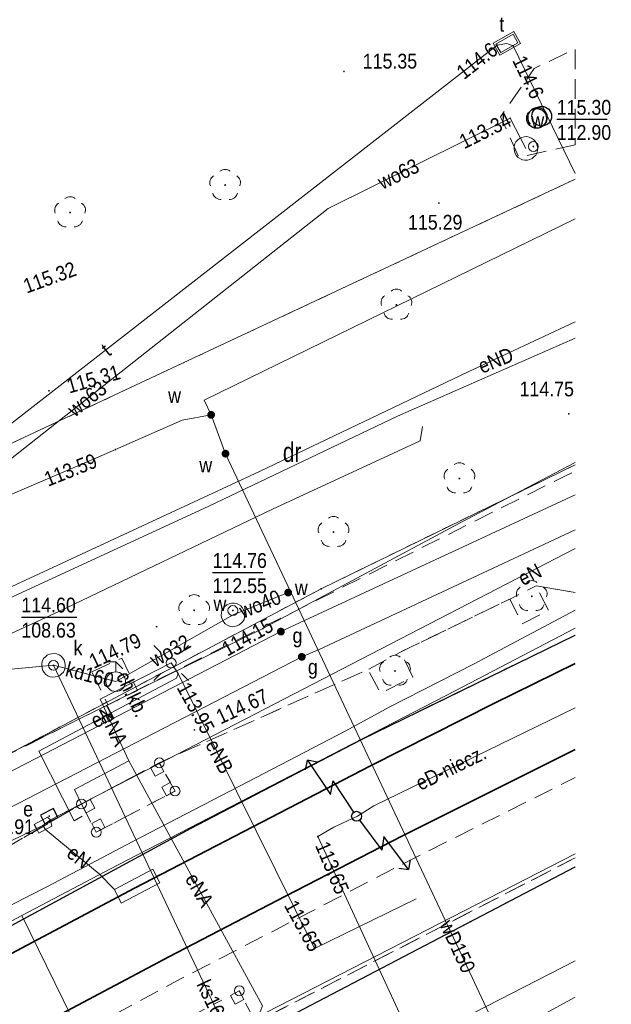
# Model space of a CAD drawing. Header units: metres. Extents: x 7495425 to 7495712, y 5787905 to 5788232.
# Tile 32 of 39: x 7495680 to 7495710, y 5787989 to 5788039. Entities that reach past the tile are written whole.
import ezdxf
from ezdxf.enums import TextEntityAlignment as Align

# ---------------------------------------------------------------- set-up
doc = ezdxf.new("R2010")
doc.units = ezdxf.units.M
for name, pattern in [('1.0_0.5', [1.5, 1, -0.5]), ('1.5_0.5', [2, 1.5, -0.5]), ('219-500', [0]), ('egug-500', [1, 0.5, -0.5]), ('otda_500', [1, 0.5, -0.5])]:
    doc.linetypes.add(name, pattern=pattern)
doc.layers.get('0').update_dxf_attribs({"color": 2, "lineweight": 5})
doc.styles.get("Standard").update_dxf_attribs({"font": 'Working1250', "width": 0.75})
doc.linetypes.add('otkb_500', pattern='A,1.75,0,[16,ksztalty.shx,S=1,R=0,X=0,Y=0],1.75', length=3.5)

# ---------------------------------------------------------------- blocks, each defined once
blk = doc.blocks.new('PW01')
at = {"linetype": 'Continuous', "lineweight": 13}
h = blk.add_hatch(color=0, dxfattribs=at)
edge = h.paths.add_edge_path()
edge.add_arc((0, 0), 0.045, 0, 360)
blk = doc.blocks.new('SUPWP')
at = {"color": 0, "linetype": 'Continuous'}
blk.add_lwpolyline([(-0.375, -0.25), (0.375, -0.25), (0.375, 0.25), (-0.375, 0.25)], close=True, dxfattribs=at)
blk = doc.blocks.new('US22')
at = {"color": 0, "linetype": 'Continuous', "lineweight": 13}
blk.add_circle((0, 0), 0.25, dxfattribs=at)
blk = doc.blocks.new('OP021')
at = {"linetype": 'Continuous', "lineweight": 13}
h = blk.add_hatch(color=0, dxfattribs=at)
edge = h.paths.add_edge_path()
edge.add_arc((0, 0), 0.05, 0, 360)
at = {"color": 0, "linetype": 'Continuous', "lineweight": 13}
for centre, start, end in [((0, 0.4), 49.272, 130.728), ((-0.38, 0.124), 121.308, 202.548), ((0.38, 0.124), 337.452, 58.692), ((-0.235, -0.324), 193.221, 274.871), ((0.235, -0.324), 265.129, 346.779)]:
    blk.add_arc(centre, 0.4, start, end, dxfattribs=at)
blk = doc.blocks.new('IB04')
at = {"color": 0, "linetype": 'Continuous', "lineweight": 13}
blk.add_circle((0, 0), 0.25, dxfattribs=at)
blk = doc.blocks.new('US28')
at = {"color": 0, "linetype": 'Continuous', "lineweight": 13}
for p, q in [((0, 1), (-0.5, 1)), ((0, 0.5), (0, 1)), ((0, 1), (0.353, 0.647))]:
    blk.add_line(p, q, dxfattribs=at)
blk.add_circle((0, 0), 0.5, dxfattribs=at)
blk = doc.blocks.new('SM01')
at = {"color": 0, "linetype": 'Continuous', "lineweight": 13}
for p, q in [((-0.53, 0.531), (-0.883, 0.884)), ((0.531, 0.531), (0.884, 0.884)), ((-0.53, -0.53), (-0.883, -0.883)), ((0.531, -0.53), (0.884, -0.883))]:
    blk.add_line(p, q, dxfattribs=at)
blk.add_circle((0, 0), 0.25, dxfattribs=at)
blk = doc.blocks.new('US25')
at = {"linetype": 'Continuous', "lineweight": 0}
h = blk.add_hatch(color=0, dxfattribs=at)
edge = h.paths.add_edge_path()
edge.add_arc((0, 0), 0.2, 0, 360)
blk = doc.blocks.new('SUPY')
at = {"color": 0, "linetype": 'Continuous'}
for p, q in [((-0.849, 3.396), (-0.495, 3.75)), ((-0.141, 3.396), (-0.495, 3.75)), ((-0.495, 3.75), (-0.495, 1.654)), ((-0.495, 1.654), (0, 2.15)), ((0, 0.25), (0, 2.15))]:
    blk.add_line(p, q, dxfattribs=at)
blk.add_circle((0, 0), 0.25, dxfattribs=at)
blk = doc.blocks.new('US20')
at = {"color": 0, "linetype": 'Continuous', "lineweight": 13}
for p, q in [((-0.5, -0.25), (-0.5, 0.25)), ((-0.5, 0.25), (0.5, 0.25)), ((0.5, -0.25), (0.5, 0.25)), ((-0.5, -0.25), (0.5, -0.25))]:
    blk.add_line(p, q, dxfattribs=at)
blk = doc.blocks.new('IB10')
at = {"color": 0, "linetype": 'Continuous', "lineweight": 13}
for p, q in [((0, 0), (0, 0.5)), ((0, 0.5), (0.5, 0.5)), ((0.5, 0), (0.5, 0.5)), ((0, 0), (0.5, 0))]:
    blk.add_line(p, q, dxfattribs=at)
blk = doc.blocks.new('OTZK1')
at = {"color": 0, "linetype": 'Continuous'}
blk.add_circle((0, 0), 0.5, dxfattribs=at)
blk = doc.blocks.new('OTZK2')
at = {"color": 0, "linetype": 'Continuous'}
blk.add_arc((0, 0), 0.5, 318.85, 221.162, dxfattribs=at)
blk = doc.blocks.new('203')
at = {"linetype": 'Continuous', "lineweight": 0}
h = blk.add_hatch(color=0, dxfattribs=at)
edge = h.paths.add_edge_path()
edge.add_arc((0, 0), 0.045, 0, 360)

msp = doc.modelspace()

# ---------------------------------------------------------------- linework, layer by layer
at = {"layer": '218-kontur użytku gruntowego', "color": 3, "linetype": 'egug-500', "lineweight": 18, "flags": 128}
for points in [[(7495677.97, 5788017.13), (7495708.18, 5788031.288)], [(7495708.18, 5788016.798), (7495695.29, 5788010.5)], [(7495695.29, 5788010.5), (7495679.91, 5788002.37)]]:
    msp.add_lwpolyline(points, dxfattribs=at)
at = {"layer": '219-działka ewidencyjna', "color": 7, "linetype": '219-500', "lineweight": 18, "flags": 128}
for points in [[(7495708.18, 5788031.289), (7495625.83, 5787992.7)], [(7495708.18, 5788016.798), (7495695.29, 5788010.5)], [(7495695.29, 5788010.5), (7495674.37, 5787999.44)]]:
    msp.add_lwpolyline(points, dxfattribs=at)
at = {"layer": 'bariera ochronna', "color": 7, "linetype": 'otkb_500', "lineweight": 18, "flags": 128}
msp.add_lwpolyline([(7495691.88, 5787988.67), (7495708.18, 5787997.052)], dxfattribs=at)
at = {"layer": 'chodnik', "color": 7, "linetype": '1.0_0.5', "lineweight": 18, "flags": 128}
for points in [[(7495708.18, 5788010.314), (7495706.2, 5788010.66), (7495704.86, 5788009.98), (7495699.32, 5788007.29), (7495697.67, 5788006.41), (7495687.08, 5788001.67), (7495683.13, 5787999.58), (7495672.67, 5787993.5), (7495661.31, 5787987.32), (7495648.8, 5787980.63), (7495648.43, 5787979.74), (7495648.75, 5787979.03), (7495649.52, 5787977.7), (7495645.88, 5787975.91), (7495645.28, 5787976.89), (7495643.65, 5787977.78), (7495642.98, 5787977.84), (7495640.31, 5787976.54), (7495637.49, 5787977.43), (7495633.13, 5787978.71), (7495649.31, 5787986.84), (7495658.26, 5787991.46), (7495657.07, 5788000.31), (7495648.91, 5787999.22), (7495640.67, 5787998.12), (7495640.07, 5788002.36), (7495633.44, 5788001.44), (7495628.77, 5788000.8), (7495629.51, 5787995.33), (7495625.62, 5787994.81), (7495625.09, 5787998.37), (7495624.68, 5788001.76), (7495623.29, 5788012.85), (7495631.13, 5788013.91), (7495631.04, 5788014.57), (7495640.9, 5788015.91), (7495640.77, 5788016.9), (7495642.92, 5788017.2), (7495642.79, 5788018.19), (7495646.08, 5788018.58), (7495645.95, 5788019.58), (7495646.94, 5788019.71), (7495645.31, 5788031.75), (7495643.61, 5788044.28), (7495642.76, 5788050.47), (7495648.46, 5788051.25), (7495654.59, 5788052.09), (7495653.59, 5788059.56), (7495652.73, 5788065.9), (7495650.75, 5788065.64), (7495650.54, 5788067.13), (7495647.42, 5788066.7), (7495647.15, 5788068.72), (7495646.95, 5788070.14), (7495651.39, 5788070.83), (7495656.54, 5788071.53), (7495656.74, 5788070.02), (7495657.74, 5788070.17), (7495650.5, 5788123.44), (7495649.51, 5788123.33), (7495649.71, 5788121.84), (7495643.5, 5788120.98), (7495643.77, 5788118.98), (7495634.31, 5788117.68), (7495633.83, 5788121.21), (7495632.83, 5788121.07), (7495640.07, 5788067.78), (7495639.57, 5788067.67), (7495632.77, 5788117.57), (7495632.5, 5788119.56), (7495630.28, 5788119.26), (7495630.01, 5788121.25), (7495628.98, 5788132.2), (7495627.86, 5788144.3), (7495627.75, 5788145.3), (7495628.62, 5788145.42), (7495630.72, 5788145.69), (7495630.58, 5788146.69), (7495634.06, 5788147.17), (7495633.39, 5788152.13), (7495630.6, 5788151.77), (7495630.33, 5788153.74), (7495629.35, 5788153.61), (7495628.87, 5788157.18), (7495637.74, 5788158.78), (7495638.34, 5788154.32)], [(7495638.34, 5788154.32), (7495637.35, 5788154.19), (7495637.54, 5788152.7), (7495635.38, 5788152.4), (7495636.04, 5788147.42), (7495646.48, 5788148.83), (7495646.49, 5788148.59), (7495646.84, 5788146.11), (7495647.62, 5788140.37), (7495650.11, 5788140.7), (7495650.51, 5788137.72), (7495651.02, 5788137.78), (7495652.95, 5788123.34), (7495660.99, 5788064.47), (7495660.42, 5788064.4), (7495661.72, 5788055.1), (7495662.21, 5788055.17), (7495666, 5788027.32), (7495665.49, 5788027.25), (7495666.81, 5788017.3), (7495667.3, 5788017.35), (7495668.61, 5788008.03), (7495669.42, 5788001.94), (7495670.7, 5788002.12), (7495679.35, 5788003.29), (7495679.52, 5788002.14), (7495707.63, 5788016.21), (7495708.18, 5788016.47)], [(7495648.75, 5787979.03), (7495650.11, 5787979.74), (7495649.84, 5787980.32), (7495655.91, 5787983.4), (7495656.19, 5787982.94), (7495657.49, 5787983.64), (7495657.2, 5787984.2), (7495662.33, 5787986.96), (7495662.61, 5787986.42), (7495663.9, 5787987.1), (7495663.6, 5787987.63), (7495670.22, 5787991.29), (7495670.54, 5787990.77), (7495671.72, 5787991.4), (7495671.4, 5787991.94), (7495673.02, 5787992.85), (7495672.67, 5787993.5), (7495683.13, 5787999.58), (7495683.88, 5787998.15), (7495687.88, 5788000.24), (7495687.08, 5788001.67), (7495697.67, 5788006.41), (7495698.31, 5788005.21), (7495699.95, 5788006.02), (7495699.32, 5788007.29), (7495704.86, 5788009.98), (7495705.49, 5788008.73), (7495706.83, 5788009.41), (7495706.2, 5788010.66), (7495708.18, 5788010.314)], [(7495708.18, 5788008.154), (7495697.34, 5788002.86), (7495688.66, 5787998.33), (7495674.51, 5787990.68), (7495668.77, 5787987.62), (7495658.84, 5787982.21), (7495649.72, 5787977.32), (7495649.52, 5787977.7), (7495648.75, 5787979.03)], [(7495655.16, 5787969.55), (7495655.31, 5787969.27), (7495649.82, 5787966.63), (7495648.42, 5787969.46), (7495648.8, 5787969.66), (7495652.6, 5787971.54), (7495652.53, 5787971.75), (7495657.99, 5787974.53), (7495664.27, 5787977.82), (7495688.16, 5787990.7), (7495700.02, 5787996.84), (7495708.18, 5788000.92)], [(7495708.18, 5787996.845), (7495655.16, 5787969.55)], [(7495708.18, 5787996.398), (7495692.96, 5787988.42), (7495684.9, 5787984.22), (7495679.91, 5787981.37), (7495678.3, 5787980.48), (7495672.89, 5787977.76), (7495655.31, 5787969.27), (7495655.17, 5787969.56), (7495708.18, 5787996.845)]]:
    msp.add_lwpolyline(points, dxfattribs=at)
msp.add_lwpolyline([(7495683.66, 5788006.29), (7495685.18, 5788006.99), (7495685.97, 5788005.34), (7495684.47, 5788004.61)], close=True, dxfattribs=at)
at = {"layer": 'jezdnia', "color": 7, "linetype": '1.5_0.5', "lineweight": 18, "flags": 128}
msp.add_lwpolyline([(7495603.56, 5788152.84), (7495609.77, 5788114.89), (7495628, 5787975.43), (7495628.44, 5787973.74), (7495629, 5787972.35), (7495629.4, 5787971.61), (7495629.98, 5787970.8), (7495630.5, 5787970.23), (7495631.27, 5787969.59), (7495632.11, 5787969.05), (7495631.17, 5787968.66), (7495632.44, 5787967.62), (7495634.14, 5787966.48), (7495636.18, 5787965.28), (7495638.12, 5787964.34), (7495643.16, 5787966.96), (7495645.63, 5787964.7), (7495647.35, 5787965.51), (7495649.64, 5787966.53), (7495649.82, 5787966.63), (7495655.31, 5787969.27), (7495672.89, 5787977.76), (7495678.3, 5787980.48), (7495679.11, 5787980.93), (7495679.91, 5787981.37), (7495682.48, 5787982.85), (7495684.9, 5787984.22), (7495692.96, 5787988.42), (7495708.18, 5787996.398)], dxfattribs=at)
at = {"layer": 'komora podziemna', "color": 30, "linetype": 'CONTINUOUS', "lineweight": 18, "flags": 128}
msp.add_lwpolyline([(7495704.02, 5788038.2), (7495705.07, 5788038.79), (7495705.41, 5788038.18), (7495704.36, 5788037.59)], close=True, dxfattribs=at)
at = {"layer": 'komora podziemna', "color": 5, "linetype": 'CONTINUOUS', "lineweight": 18, "flags": 128}
for points in [[(7495705.21, 5788032.48), (7495705.14, 5788032.59), (7495705.1, 5788032.71), (7495705.08, 5788032.83), (7495705.09, 5788032.96), (7495705.12, 5788033.08), (7495705.18, 5788033.19), (7495705.27, 5788033.28), (7495705.36, 5788033.36), (7495705.48, 5788033.41), (7495705.6, 5788033.44), (7495705.73, 5788033.45), (7495705.85, 5788033.43), (7495705.96, 5788033.38), (7495706.07, 5788033.31), (7495706.15, 5788033.22), (7495706.22, 5788033.11), (7495706.26, 5788032.99), (7495706.28, 5788032.87), (7495706.27, 5788032.74), (7495706.24, 5788032.62), (7495706.18, 5788032.51), (7495706.09, 5788032.42), (7495706, 5788032.34), (7495705.88, 5788032.29), (7495705.76, 5788032.26), (7495705.63, 5788032.25), (7495705.51, 5788032.27), (7495705.4, 5788032.32), (7495705.29, 5788032.39)], [(7495690.35, 5788008.81), (7495690.28, 5788008.92), (7495690.24, 5788009.04), (7495690.22, 5788009.16), (7495690.23, 5788009.29), (7495690.26, 5788009.41), (7495690.32, 5788009.52), (7495690.41, 5788009.61), (7495690.5, 5788009.69), (7495690.62, 5788009.74), (7495690.74, 5788009.77), (7495690.87, 5788009.78), (7495690.99, 5788009.76), (7495691.1, 5788009.71), (7495691.21, 5788009.64), (7495691.29, 5788009.55), (7495691.36, 5788009.44), (7495691.4, 5788009.32), (7495691.42, 5788009.2), (7495691.41, 5788009.07), (7495691.38, 5788008.95), (7495691.32, 5788008.84), (7495691.23, 5788008.75), (7495691.14, 5788008.67), (7495691.02, 5788008.62), (7495690.9, 5788008.59), (7495690.77, 5788008.58), (7495690.65, 5788008.6), (7495690.54, 5788008.65), (7495690.43, 5788008.72)]]:
    msp.add_lwpolyline(points, close=True, dxfattribs=at)
at = {"layer": 'komora podziemna', "color": 34, "linetype": 'CONTINUOUS', "lineweight": 18, "flags": 128}
msp.add_lwpolyline([(7495681.32, 5788006.16), (7495681.24, 5788006.25), (7495681.17, 5788006.36), (7495681.13, 5788006.48), (7495681.11, 5788006.6), (7495681.12, 5788006.73), (7495681.15, 5788006.85), (7495681.21, 5788006.96), (7495681.3, 5788007.05), (7495681.39, 5788007.13), (7495681.51, 5788007.18), (7495681.63, 5788007.21), (7495681.76, 5788007.22), (7495681.88, 5788007.2), (7495681.99, 5788007.15), (7495682.1, 5788007.08), (7495682.18, 5788006.99), (7495682.25, 5788006.88), (7495682.29, 5788006.76), (7495682.31, 5788006.64), (7495682.3, 5788006.51), (7495682.27, 5788006.39), (7495682.21, 5788006.28), (7495682.12, 5788006.19), (7495682.03, 5788006.11), (7495681.91, 5788006.06), (7495681.79, 5788006.03), (7495681.66, 5788006.02), (7495681.54, 5788006.04), (7495681.43, 5788006.09)], close=True, dxfattribs=at)
at = {"layer": 'komora podziemna', "color": 1, "linetype": 'CONTINUOUS', "lineweight": 18, "flags": 128}
msp.add_lwpolyline([(7495680.73, 5787998.54), (7495681.41, 5787998.91), (7495681.56, 5787998.77), (7495681.63, 5787998.46), (7495681.31, 5787998.28), (7495680.96, 5787998.1), (7495680.84, 5787998.34)], close=True, dxfattribs=at)
at = {"layer": 'krawężnik', "color": 7, "linetype": 'CONTINUOUS', "lineweight": 25, "flags": 128}
for points in [[(7495649.72, 5787977.32), (7495658.84, 5787982.21), (7495668.77, 5787987.62), (7495674.51, 5787990.68), (7495688.66, 5787998.33), (7495697.34, 5788002.86), (7495708.18, 5788008.154)], [(7495692.96, 5787988.42), (7495708.18, 5787996.398)]]:
    msp.add_lwpolyline(points, dxfattribs=at)
at = {"layer": 'przewód elektroenergetyczny podziemny', "color": 1, "linetype": 'CONTINUOUS', "lineweight": 18, "flags": 128}
for points in [[(7495708.18, 5788024.045), (7495702.76, 5788021.51), (7495692.16, 5788016.45)], [(7495708.18, 5788023.229), (7495699.16, 5788019.26), (7495689.6, 5788014.69), (7495679, 5788009.8), (7495660.95, 5788001.39), (7495667.62, 5787987.89), (7495671.74, 5787979.64)], [(7495659.82, 5787997.61), (7495671.93, 5788003.53), (7495672.01, 5788004.77), (7495681.94, 5788009.34), (7495692.82, 5788014.54), (7495700.32, 5788018.02), (7495700.44, 5788018.74)], [(7495708.18, 5788016.915), (7495702.32, 5788013.84), (7495692.34, 5788008.48), (7495686.41, 5788005.58), (7495680.61, 5788002.7), (7495671.77, 5787998.41), (7495662.87, 5787994.1), (7495654.72, 5787990.12), (7495645.01, 5787985.24)], [(7495692.16, 5788016.45), (7495680.99, 5788011.26), (7495669.85, 5788006.12), (7495659.95, 5788001.54), (7495659.29, 5788001.74), (7495658.78, 5788001.54)], [(7495681.17, 5787998.49), (7495681.56, 5787998.77), (7495708.18, 5788012.556)], [(7495708.18, 5788008.507), (7495702.09, 5788005.33), (7495684.95, 5787996.47), (7495680.11, 5787993.92), (7495677.37, 5787992.47), (7495670.76, 5787988.98)], [(7495683.16, 5787998.97), (7495682.76, 5787998.72), (7495680.97, 5788002.26), (7495687.95, 5788005.97), (7495688.03, 5788006.2), (7495687.68, 5788006.74)], [(7495687.68, 5788006.74), (7495684.08, 5788004.9), (7495685.54, 5788001.78), (7495682.78, 5788000.32), (7495683.13, 5787999.58)], [(7495688.03, 5788006.2), (7495694.96, 5787992.24), (7495700.11, 5787994.76)], [(7495697.14, 5787998.96), (7495697.96, 5787999.49), (7495708.18, 5788004.466)], [(7495685.54, 5788001.78), (7495692.31, 5787989.34), (7495692.19, 5787989.04), (7495691.88, 5787988.67)], [(7495695.94, 5787998.41), (7495697.14, 5787998.96)], [(7495658.02, 5787987.24), (7495658.36, 5787987.4), (7495680.84, 5787998.34), (7495681.17, 5787998.49)], [(7495681.17, 5787998.49), (7495681.31, 5787998.28), (7495684.03, 5787996.03), (7495684.8, 5787995.25)], [(7495695.94, 5787998.41), (7495695.12, 5787997.93), (7495708.18, 5787969.682)], [(7495683.87, 5787986.23), (7495680.11, 5787993.92)]]:
    msp.add_lwpolyline(points, dxfattribs=at)
msp.add_lwpolyline([(7495684.8, 5787995.25), (7495686.75, 5787996.28), (7495687.11, 5787995.58), (7495685.15, 5787994.55)], close=True, dxfattribs=at)
at = {"layer": 'przewód gazowy', "color": 40, "linetype": 'CONTINUOUS', "lineweight": 18, "flags": 128}
for points in [[(7495708.18, 5788015.266), (7495693.25, 5788008.33)], [(7495708.18, 5788013.49), (7495695.19, 5788007.42), (7495694.31, 5788007.05)], [(7495693.25, 5788008.33), (7495661.38, 5787991.83), (7495652.79, 5787987.05), (7495635.89, 5787978.46), (7495633.64, 5787977.38), (7495627.36, 5787972.47), (7495596.43, 5787958.12), (7495569.07, 5787945.56), (7495566.02, 5787943.87)], [(7495642.74, 5787980.66), (7495678.4, 5787998.83), (7495694.31, 5788007.05)], [(7495708.18, 5787989.784), (7495704.4, 5787987.71), (7495672.4, 5787970.05), (7495664.76, 5787965.89), (7495662.15, 5787964.48), (7495622.4, 5787945.99)]]:
    msp.add_lwpolyline(points, dxfattribs=at)
at = {"layer": 'przewód kanalizacyjny', "color": 34, "linetype": 'CONTINUOUS', "lineweight": 18, "flags": 128}
for points in [[(7495652.69, 5788071), (7495653.86, 5788054.89), (7495659.85, 5788013.56), (7495662.54, 5788005.12), (7495662.63, 5788004.82), (7495681.71, 5788006.62)], [(7495698.32, 5787971.48), (7495681.71, 5788006.62)], [(7495681.71, 5788006.62), (7495684.87, 5788005.79)], [(7495708.18, 5787991.623), (7495676.58, 5787975.42)]]:
    msp.add_lwpolyline(points, dxfattribs=at)
at = {"layer": 'przewód telekomunikacyjny podziemny', "color": 30, "linetype": 'CONTINUOUS', "lineweight": 18, "flags": 128}
for points in [[(7495708.18, 5788031.583), (7495705.03, 5788038.06), (7495704.72, 5788038.18), (7495704.23, 5788038.1), (7495673.47, 5788014.16), (7495673.23, 5788013.72)], [(7495708.18, 5788009.416), (7495703.02, 5788006.68), (7495698.74, 5788004.5), (7495696.54, 5788003.29), (7495691.58, 5788000.7), (7495685.73, 5787997.68), (7495681.4, 5787995.4), (7495679.58, 5787994.47), (7495675.95, 5787992.58), (7495671.25, 5787990.11), (7495667.62, 5787988.28), (7495662.39, 5787985.59), (7495658.49, 5787983.52), (7495652.51, 5787980.38), (7495645.26, 5787976.67), (7495640.21, 5787974.07), (7495631.1, 5787969.39), (7495624.8, 5787966.19), (7495623.97, 5787965.91)]]:
    msp.add_lwpolyline(points, dxfattribs=at)
at = {"layer": 'przewód wodociągowy', "color": 5, "linetype": 'CONTINUOUS', "lineweight": 18, "flags": 128}
for points in [[(7495655.87, 5788009.71), (7495673.1, 5788012.03), (7495695.65, 5788029.8), (7495704.89, 5788034.38), (7495705.68, 5788032.85)], [(7495689.35, 5788020.07), (7495708.18, 5788029.277)], [(7495689.35, 5788020.07), (7495689.71, 5788019.33)], [(7495689.71, 5788019.33), (7495688.24, 5788019.06), (7495684.85, 5788017.57), (7495683.98, 5788017.19), (7495660.96, 5788007.33), (7495632.14, 5787995.26), (7495630.24, 5787992.65), (7495630.66, 5787989.89), (7495630.68, 5787989.77)], [(7495689.71, 5788019.33), (7495690.44, 5788017.36)], [(7495690.44, 5788017.36), (7495693.74, 5788010.36), (7495702.96, 5787990.78), (7495708.18, 5787979.576)], [(7495690.82, 5788009.18), (7495693.62, 5788010.31), (7495693.74, 5788010.36)], [(7495684.87, 5788005.79), (7495690.82, 5788009.18)]]:
    msp.add_lwpolyline(points, dxfattribs=at)
at = {"layer": 'rzędna-Atr2', "color": 7, "flags": 128}
for points in [[(7495707.25, 5788034.33), (7495709.806, 5788034.33)], [(7495689.78, 5788011.33), (7495692.341, 5788011.33)], [(7495680.08, 5788009.07), (7495682.897, 5788009.07)]]:
    msp.add_lwpolyline(points, dxfattribs=at)
at = {"layer": 'tor', "color": 7, "linetype": 'CONTINUOUS', "lineweight": 35, "flags": 128}
for points in [[(7495595.8, 5787950.62), (7495637.47, 5787969.99), (7495658.56, 5787980.59), (7495677.37, 5787990.83), (7495685.82, 5787995.31), (7495697.8, 5788001.52), (7495704.06, 5788004.68), (7495708.18, 5788006.709)], [(7495597.33, 5787947.27), (7495640.19, 5787967.16), (7495647.09, 5787970.46), (7495652, 5787972.88), (7495657.35, 5787975.61), (7495663.66, 5787978.92), (7495681.86, 5787988.79), (7495687.56, 5787991.82), (7495693.48, 5787994.91), (7495699.42, 5787997.96), (7495708.18, 5788002.34)]]:
    msp.add_lwpolyline(points, dxfattribs=at)
at = {"layer": 'wiata', "color": 7, "linetype": 'otda_500', "lineweight": 18, "flags": 128}
for points in [[(7495683.88, 5787998.15), (7495687.88, 5788000.24), (7495687.08, 5788001.67), (7495683.13, 5787999.58)], [(7495691.14, 5787990.1), (7495687.17, 5787988), (7495687.95, 5787986.56), (7495691.88, 5787988.67)]]:
    msp.add_lwpolyline(points, close=True, dxfattribs=at)
at = {"layer": 'zadrzewienie  zakrzewienie', "color": 7, "linetype": '1.0_0.5', "lineweight": 18, "flags": 128}
msp.add_lwpolyline([(7495708.18, 5788033.04), (7495705.33, 5788032.4), (7495704.4, 5788034.46), (7495706.1, 5788036.91), (7495708.18, 5788037.9)], close=True, dxfattribs=at)

# ---------------------------------------------------------------- block references
at = {"layer": '203-punkt graniczny', "color": 7, "linetype": 'CONTINUOUS', "lineweight": 18}
msp.add_blockref('203', (7495695.29, 5788010.5), dxfattribs=at)
at = {"layer": 'drzewo liściaste', "color": 94, "linetype": 'CONTINUOUS', "lineweight": 18}
for p in [(7495690.42, 5788030.99), (7495682.55, 5788029.6), (7495699.11, 5788024.91), (7495702.31, 5788016.1), (7495695.92, 5788013.38), (7495705.98, 5788010.12), (7495688.85, 5788009.41), (7495699.04, 5788006.33)]:
    msp.add_blockref('OP021', p, dxfattribs=at)
at = {"layer": 'latarnia', "color": 7, "linetype": 'CONTINUOUS', "lineweight": 18}
msp.add_blockref('SM01', (7495687.68, 5788006.74), dxfattribs=at)
at = {"layer": 'pikieta sztuczna', "color": 7, "linetype": 'CONTINUOUS', "lineweight": 13}
for p in [(7495696.45, 5788036.76), (7495701.27, 5788030.08), (7495681.48, 5788020.55), (7495707.86, 5788019.38), (7495686.94, 5788008.58), (7495688.86, 5788003.34)]:
    msp.add_blockref('PW01', p, dxfattribs=at)
at = {"layer": 'podpora (punkt)', "color": 7, "linetype": 'CONTINUOUS', "lineweight": 18}
for p in [(7495687.08, 5788001.67), (7495687.88, 5788000.24), (7495683.13, 5787999.58), (7495683.88, 5787998.15), (7495691.14, 5787990.1)]:
    msp.add_blockref('IB04', p, dxfattribs=at)
at = {"layer": 'rzędna', "color": 30, "linetype": 'CONTINUOUS', "lineweight": 18}
for p in [(7495704.23, 5788038.1), (7495705.03, 5788038.06)]:
    msp.add_blockref('PW01', p, dxfattribs=at)
at = {"layer": 'rzędna', "color": 5, "linetype": 'CONTINUOUS', "lineweight": 18}
for p in [(7495704.89, 5788034.38), (7495706.06, 5788032.95), (7495684.85, 5788017.57), (7495690.81, 5788009.4)]:
    msp.add_blockref('PW01', p, dxfattribs=at)
at = {"layer": 'rzędna', "color": 1, "linetype": 'CONTINUOUS', "lineweight": 18, "rotation": 179.909}
for p in [(7495692.34, 5788008.48), (7495688.03, 5788006.2), (7495695.12, 5787997.93), (7495694.96, 5787992.24)]:
    msp.add_blockref('PW01', p, dxfattribs=at)
at = {"layer": 'rzędna', "color": 34, "linetype": 'CONTINUOUS', "lineweight": 18}
msp.add_blockref('PW01', (7495681.71, 5788006.62), dxfattribs=at)
at = {"layer": 'rzędna', "color": 1, "linetype": 'CONTINUOUS', "lineweight": 18}
msp.add_blockref('PW01', (7495681.49, 5787998.96), dxfattribs=at)
at = {"layer": 'szafa telekomunikacyjna lub kontener', "color": 30, "linetype": 'CONTINUOUS', "lineweight": 18, "rotation": 29.521}
msp.add_blockref('US20', (7495704.72, 5788038.18), dxfattribs=at)
at = {"layer": 'słup trakcyjny', "color": 7, "linetype": 'CONTINUOUS', "lineweight": 18}
for rotation in [33.597, 216.793]:
    msp.add_blockref('SUPY', (7495697.09, 5787998.96), dxfattribs=dict(at, rotation=rotation))
at = {"layer": 'wiata', "color": 7, "linetype": 'CONTINUOUS', "lineweight": 18}
for p, rotation in [((7495687.08, 5788001.67), 207.884), ((7495687.88, 5788000.24), 119.224), ((7495683.13, 5787999.58), 297.676), ((7495683.88, 5787998.15), 27.587), ((7495691.14, 5787990.1), 207.877)]:
    msp.add_blockref('IB10', p, dxfattribs=dict(at, rotation=rotation))
at = {"layer": 'właz do komory lub kanału - okrągły', "color": 7, "linetype": 'CONTINUOUS', "lineweight": 18}
for p in [(7495706.06, 5788032.95), (7495690.81, 5788009.4), (7495681.71, 5788006.62)]:
    msp.add_blockref('US22', p, dxfattribs=at)
at = {"layer": 'właz do komory lub kanału - prostokątny', "color": 7, "linetype": 'CONTINUOUS', "lineweight": 18, "rotation": 26.565}
msp.add_blockref('SUPWP', (7495681.49, 5787998.96), dxfattribs=at)
at = {"layer": 'zadrzewienie  zakrzewienie', "color": 7, "linetype": 'CONTINUOUS', "lineweight": 18}
for name, p in [('OTZK2', (7495706.273, 5788034.418)), ('OTZK2', (7495706.273, 5788034.418)), ('OTZK1', (7495706.228, 5788034.375)), ('OTZK1', (7495706.486, 5788034.486))]:
    msp.add_blockref(name, p, dxfattribs=at)
at = {"layer": 'zasuwa lub zawór', "color": 5, "linetype": 'CONTINUOUS', "lineweight": 18}
for p, rotation in [((7495689.71, 5788019.33), 110.631), ((7495690.44, 5788017.36), 24.161)]:
    msp.add_blockref('US25', p, dxfattribs=dict(at, rotation=rotation))
msp.add_blockref('US25', (7495693.62, 5788010.31), dxfattribs=at)
at = {"layer": 'zasuwa lub zawór', "color": 40, "linetype": 'CONTINUOUS', "lineweight": 18}
for p, rotation in [((7495693.25, 5788008.33), 115.387), ((7495694.31, 5788007.05), 110.532)]:
    msp.add_blockref('US25', p, dxfattribs=dict(at, rotation=rotation))
at = {"layer": 'zdrój uliczny', "color": 7, "linetype": 'CONTINUOUS', "lineweight": 18}
msp.add_blockref('US28', (7495684.87, 5788005.79), dxfattribs=at)

# ---------------------------------------------------------------- texts
at = {"layer": '210-oznaczenie konturu użytku gruntowego', "color": 3, "linetype": 'CONTINUOUS', "lineweight": 18, "width": 0.79}
msp.add_text('dr', height=1, dxfattribs=at).set_placement((7495693.35, 5788016.94))
at = {"layer": 'chodnik-Atr17', "color": 7, "width": 0.9}
msp.add_text('ch.kb.', height=0.75, rotation=295.584, dxfattribs=at).set_placement((7495684.87, 5788006.08))
at = {"layer": 'pikieta sztuczna-Atr2', "color": 7, "width": 0.9}
for s, p in [('115.35', (7495697.403, 5788036.906)), ('115.29', (7495699.7, 5788028.73)), ('114.75', (7495705.36, 5788020.27))]:
    msp.add_text(s, height=0.75, dxfattribs=at).set_placement(p)
for s, rotation, p in [('115.32', 20.086, (7495680.35, 5788025.48)), ('115.31', 15.887, (7495682.51, 5788020.41)), ('114.79', 25.382, (7495683.75, 5788006.43)), ('114.67', 25.084, (7495690.19, 5788003.61))]:
    msp.add_text(s, height=0.75, rotation=rotation, dxfattribs=at).set_placement(p)
at = {"layer": 'przewód elektroenergetyczny podziemny-Atr1', "color": 1, "width": 0.9}
for s, rotation, p in [('eND', 22.416, (7495704.15, 5788022.1)), ('eN', 27.379, (7495705.88, 5788011.23)), ('eN', 27.991, (7495684.19, 5788004.01)), ('eNA', 296.04, (7495684.79, 5788003.39)), ('eNB', 297.364, (7495690.13, 5788001.99)), ('eD-niecz.', 26.08, (7495701.88, 5788001.42)), ('eN', 321.366, (7495683, 5787996.89)), ('eNA', 299.519, (7495689.12, 5787995.21))]:
    msp.add_text(s, height=0.75, rotation=rotation, dxfattribs=at).set_placement(p, align=Align.MIDDLE_CENTER)
at = {"layer": 'przewód kanalizacyjny-Atr1', "color": 34, "width": 0.9}
for s, rotation, p in [('kd160', 345.283, (7495682.36, 5788006.45)), ('ks160', -64.701, (7495689.29, 5787990.59))]:
    msp.add_text(s, height=0.75, rotation=rotation, dxfattribs=at).set_placement(p, align=Align.MIDDLE_LEFT)
at = {"layer": 'przewód telekomunikacyjny podziemny-Atr1', "color": 30, "width": 0.9}
msp.add_text('t', height=0.75, rotation=37.893, dxfattribs=at).set_placement((7495684.27, 5788022.56), align=Align.MIDDLE_LEFT)
at = {"layer": 'przewód wodociągowy-Atr1', "color": 5, "width": 0.9}
for s, rotation, p in [('wo63', 26.366, (7495698.24, 5788031.08)), ('wo63', 38.239, (7495682.56, 5788019.48)), ('wo40', 21.978, (7495691.19, 5788009.33)), ('wo32', 29.672, (7495686.69, 5788006.83))]:
    msp.add_text(s, height=0.75, rotation=rotation, dxfattribs=at).set_placement(p, align=Align.MIDDLE_LEFT)
msp.add_text('wD150', height=0.75, rotation=-64.785, dxfattribs=at).set_placement((7495702.217, 5787992.358), align=Align.MIDDLE_CENTER)
at = {"layer": 'rzędna-Atr2', "color": 30, "width": 0.9}
for rotation, p in [(37.893, (7495702.31, 5788036.61)), (295.934, (7495705.31, 5788037.49))]:
    msp.add_text('114.6', height=0.75, rotation=rotation, dxfattribs=at).set_placement(p, align=Align.MIDDLE_LEFT)
at = {"layer": 'rzędna-Atr2', "color": 5, "width": 0.9}
for s, p in [('115.30', (7495707.25, 5788034.338)), ('114.76', (7495689.78, 5788011.338))]:
    msp.add_text(s, height=0.75, dxfattribs=at).set_placement(p, align=Align.BOTTOM_LEFT)
msp.add_text('113.34', height=0.75, rotation=26.366, dxfattribs=at).set_placement((7495702.38, 5788033.14), align=Align.MIDDLE_LEFT)
msp.add_text('113.59', height=0.75, rotation=21.746, dxfattribs=at).set_placement((7495683.86, 5788017.05), align=Align.MIDDLE_RIGHT)
at = {"layer": 'rzędna-Atr2', "color": 34, "width": 0.9}
msp.add_text('114.60', height=0.75, dxfattribs=at).set_placement((7495680.08, 5788009.078), align=Align.BOTTOM_LEFT)
at = {"layer": 'rzędna-Atr2', "color": 1, "width": 0.9}
for s, rotation, p in [('114.15', 29.554, (7495690.35, 5788007.38)), ('113.95', 298.788, (7495688.27, 5788005.67)), ('113.65', 292.885, (7495695.32, 5787997.62)), ('113.65', 298.722, (7495693.72, 5787994.61))]:
    msp.add_text(s, height=0.75, rotation=rotation, dxfattribs=at).set_placement(p, align=Align.MIDDLE_LEFT)
msp.add_text('114.91', height=0.75, dxfattribs=at).set_placement((7495677.96, 5787998.05))
at = {"layer": 'rzędna-Atr3', "color": 5, "width": 0.9}
for s, p in [('112.90', (7495707.25, 5788033.062)), ('112.55', (7495689.78, 5788010.062))]:
    msp.add_text(s, height=0.75, dxfattribs=at).set_placement(p, align=Align.BOTTOM_LEFT)
at = {"layer": 'rzędna-Atr3', "color": 34, "width": 0.9}
msp.add_text('108.63', height=0.75, dxfattribs=at).set_placement((7495680.08, 5788007.803), align=Align.BOTTOM_LEFT)
at = {"layer": 'szafa telekomunikacyjna lub kontener-Atr17', "color": 30, "width": 0.9}
msp.add_text('t', height=0.75, dxfattribs=at).set_placement((7495704.33, 5788038.78))
at = {"layer": 'właz do komory lub kanału - okrągły-Atr17', "color": 7, "width": 0.9}
for s, p in [('w', (7495705.96, 5788033.9)), ('w', (7495689.83, 5788009.37)), ('k', (7495682.73, 5788007.13))]:
    msp.add_text(s, height=0.75, dxfattribs=at).set_placement(p)
at = {"layer": 'właz do komory lub kanału - prostokątny-Atr17', "color": 7, "width": 0.9}
msp.add_text('e', height=0.75, dxfattribs=at).set_placement((7495680.17, 5787998.95))
at = {"layer": 'zasuwa lub zawór-Atr17', "color": 5, "width": 0.9}
msp.add_text('w', height=0.75, dxfattribs=at).set_placement((7495688.18, 5788019.94), align=Align.RIGHT)
msp.add_text('w', height=0.75, dxfattribs=at).set_placement((7495689.11, 5788016.78), align=Align.MIDDLE_LEFT)
msp.add_text('w', height=0.75, dxfattribs=at).set_placement((7495693.96, 5788010.18))
at = {"layer": 'zasuwa lub zawór-Atr17', "color": 40, "width": 0.9}
for p in [(7495693.84, 5788008.13), (7495694.62, 5788006.54)]:
    msp.add_text('g', height=0.75, dxfattribs=at).set_placement(p, align=Align.MIDDLE_LEFT)

doc.saveas('drawing.dxf')
